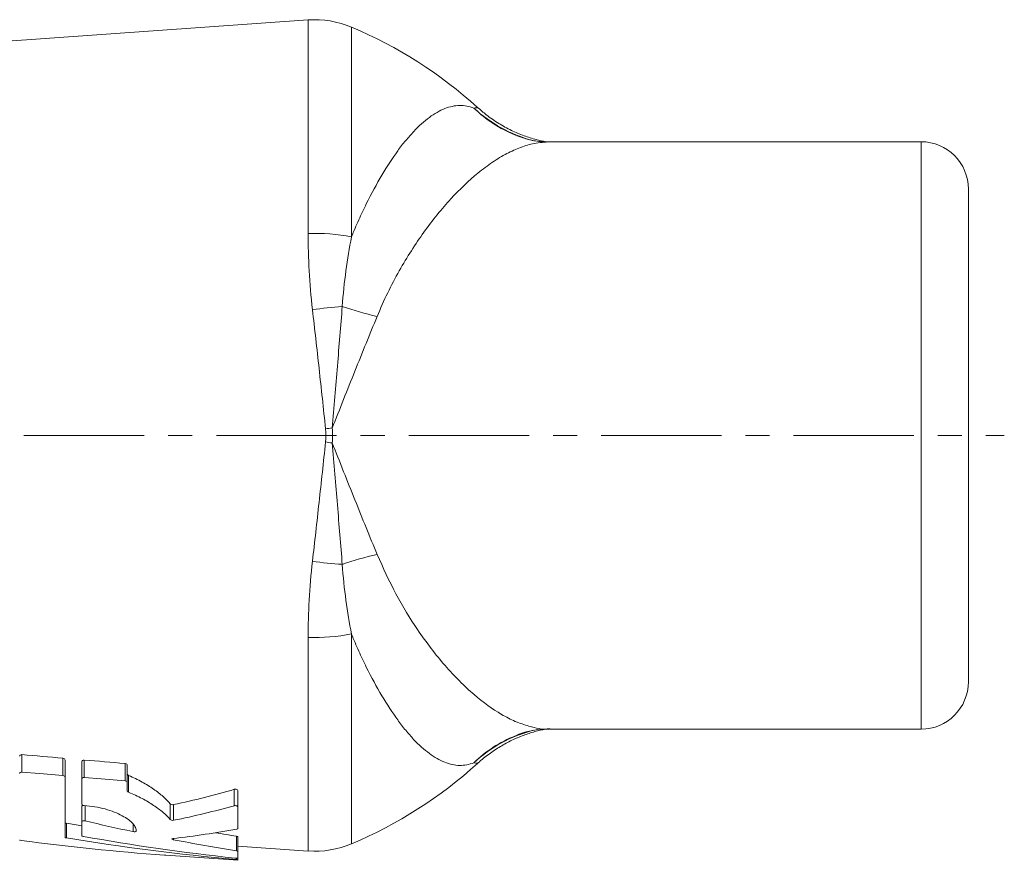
# Model space of a CAD drawing. Header units: millimetres. Extents: x 176 to 699, y 69 to 520.
# Tile 2 of 5: x 277 to 381, y 115 to 203. Entities that reach past the tile are written whole.
import ezdxf

# ---------------------------------------------------------------- set-up
doc = ezdxf.new("R2010")
doc.units = ezdxf.units.MM
doc.linetypes.add('CENTERX2', pattern=[20.32, 12.7, -2.54, 2.54, -2.54])
doc.layers.add('FORMAT', color=7, linetype='Continuous')

msp = doc.modelspace()

# ---------------------------------------------------------------- linework, layer by layer
at = {"color": 7, "linetype": 'Continuous', "lineweight": 15}
for p, q in [((307.14, 203.24), (271.1, 200.72)), ((329.16, 191.03), (329.02, 191.09)), ((340.36, 190.39), (332.69, 190.39)), ((371.86, 190.39), (340.36, 190.39)), ((376.86, 185.39), (376.86, 133.39)), ((332.69, 128.39), (340.36, 128.39)), ((340.36, 128.39), (371.86, 128.39)), ((329.02, 127.69), (329.2, 127.76)), ((281.47, 123.3), (281.47, 125.13)), ((283.24, 123.16), (283.24, 124.98)), ((288.04, 122.75), (288.04, 124.57)), ((281.47, 116.97), (281.47, 123.3)), ((283.24, 123.16), (283.24, 120.47)), ((288.04, 121.87), (288.04, 122.75)), ((299.71, 120.17), (299.71, 121.9)), ((283.24, 118.65), (283.24, 120.27)), ((299.71, 117.92), (299.71, 120.17)), ((283.24, 118.65), (283.24, 117.14)), ((299.71, 115.49), (299.71, 117.03)), ((299.71, 116.05), (307.14, 115.53)), ((299.71, 114.77), (299.71, 115.49)), ((292.1, 115.08), (299.71, 114.55)), ((299.71, 114.6), (299.71, 114.77)), ((299.71, 114.55), (299.71, 114.6))]:
    msp.add_line(p, q, dxfattribs=at)
at = {"color": 8, "linetype": 'Continuous', "lineweight": 0}
for p, q in [((307.14, 180.71), (307.14, 203.24)), ((311.71, 202.49), (311.71, 180.34)), ((371.86, 128.39), (371.86, 190.39)), ((311.71, 138.43), (311.71, 116.29)), ((307.14, 115.53), (307.14, 138.07)), ((276.91, 123.86), (276.91, 125.7)), ((281.23, 123.49), (281.23, 125.33)), ((283.48, 123.3), (283.48, 125.13)), ((287.8, 122.93), (287.8, 124.76)), ((288.17, 121.73), (288.17, 123.5)), ((299.34, 120.31), (299.34, 122.05)), ((283.58, 118.71), (283.58, 120.33)), ((292.58, 118.85), (292.58, 120.5)), ((292.93, 118.77), (292.93, 120.42)), ((281.62, 116.91), (281.62, 118.45)), ((288.64, 117.58), (288.64, 118.38)), ((292.9, 116.72), (292.9, 116.85)), ((299.57, 115.55), (299.57, 117.09)), ((299.57, 114.62), (299.57, 114.76))]:
    msp.add_line(p, q, dxfattribs=at)
at = {"color": 7, "linetype": 'Continuous', "lineweight": 15, "flags": 128}
for points in [[(281.23, 123.49), (278.76, 123.7), (276.91, 123.86)], [(287.8, 122.93), (285.28, 123.15), (283.48, 123.3)]]:
    msp.add_lwpolyline(points, dxfattribs=at)
at = {"color": 7, "linetype": 'Continuous', "lineweight": 15}
for centre, radius, start, end in [((307.84, 193.27), 10, 67.2376, 94), ((293.62, 159.39), 46.74, 47.7904, 67.2376), ((371.86, 185.39), 5, 0, 90), ((371.86, 133.39), 5, 270, 0), ((293.62, 159.39), 46.74, 292.7624, 312.2291), ((307.84, 125.51), 10, 266, 292.7624)]:
    msp.add_arc(centre, radius, start, end, dxfattribs=at)
at = {"color": 8, "linetype": 'Continuous', "lineweight": 0}
for centre, radius, start, end in [((334.04, 203.65), 13.52, 225.9037, 248.2082), ((334.67, 204.84), 14.82, 227.3694, 255.0769), ((307.86, 161.02), 19.7, 78.7319, 92.0836), ((312.48, 141.68), 31.36, 93.1812, 98.966), ((323, 208.99), 38.02, 251.1865, 256.948), ((364.26, -233.89), 397.83, 97.8856, 97.987), ((364.26, 552.67), 397.83, 262.013, 262.1144), ((323, 109.79), 38.02, 103.052, 108.8135), ((312.48, 177.1), 31.36, 261.034, 266.8188), ((307.86, 157.76), 19.7, 267.9164, 281.2681), ((334.67, 113.94), 14.82, 104.6895, 132.6309), ((334.04, 115.13), 13.52, 111.7918, 134.0963)]:
    msp.add_arc(centre, radius, start, end, dxfattribs=at)
at = {"color": 7, "linetype": 'Continuous', "lineweight": 15}
for centre, major_axis, ratio, start_param, end_param in [((272.04, 159.39), (64.99, 0), 0.633221, 5.039647, 5.146056), ((272.3, 159.39), (67.38, 0), 0.633221, 5.023543, 5.125444), ((341.68, 159.39), (115.34, 0), 0.408268, 4.184462, 4.234525), ((323.37, 159.39), (108.62, 0), 0.408268, 4.317861, 4.333994), ((280.63, 159.39), (68.29, 0), 0.633221, 4.892397, 4.993869), ((311.09, 159.39), (110.17, 0), 0.408268, 4.396095, 4.537827), ((324, 159.39), (112.35, 0), 0.408268, 4.325614, 4.493141), ((328.77, 159.39), (113.16, 0), 0.408268, 4.299811, 4.449703), ((341.68, 159.39), (115.34, 0), 0.408268, 4.275705, 4.338631), ((341.05, 159.39), (111.6, 0), 0.408268, 4.310137, 4.331561)]:
    msp.add_ellipse(centre, major_axis=major_axis, ratio=ratio, start_param=start_param, end_param=end_param, dxfattribs=at)
at = {"color": 8, "linetype": 'Continuous', "lineweight": 0}
for points, knots in [([(311.71, 180.34), (311.96, 180.96), (312.22, 181.55), (312.74, 182.71), (313.01, 183.28), (313.82, 184.92), (314.37, 185.93), (315.47, 187.8), (316.03, 188.65), (316.87, 189.8), (317.15, 190.17), (317.72, 190.85), (318, 191.17), (318.84, 192.06), (319.39, 192.56), (320.48, 193.36), (321.03, 193.67), (321.83, 193.99), (322.1, 194.07), (322.62, 194.18), (322.88, 194.21), (323.65, 194.22), (324.14, 194.13), (324.63, 193.94)], [0, 0, 0, 0, 0.0625, 0.0625, 0.125, 0.125, 0.25, 0.25, 0.375, 0.375, 0.4375, 0.4375, 0.5, 0.5, 0.625, 0.625, 0.75, 0.75, 0.8125, 0.8125, 0.875, 0.875, 1, 1, 1, 1]), ([(324.63, 193.94), (324.81, 193.96), (325.07, 193.99), (325.01, 193.98), (325, 193.98)], [0, 0, 0, 0, 0.724065, 1, 1, 1, 1]), ([(332.69, 190.37), (332.14, 190.35), (331.12, 190.29), (329.58, 189.83), (328.11, 189.17), (326.6, 188.26), (324.63, 186.79), (322.67, 184.93), (320.77, 182.72), (319.37, 180.89), (318.03, 178.91), (316.74, 176.78), (315.51, 174.47), (314.78, 172.79), (314.42, 171.95)], [0, 0, 0, 0, 0.09308, 0.17052, 0.247961, 0.327398, 0.406835, 0.554298, 0.629763, 0.705226, 0.777905, 0.850579, 0.925298, 1, 1, 1, 1]), ([(308.98, 160.08), (308.75, 162.23), (308.52, 164.35), (308.06, 168.55), (307.83, 170.62), (307.59, 172.66)], [0, 0, 0, 0, 0.5, 0.5, 1, 1, 1, 1]), ([(310.74, 173), (310.58, 170.94), (310.4, 168.85), (310.14, 165.64), (310.05, 164.56), (309.86, 162.38), (309.77, 161.28), (309.68, 160.17)], [0, 0, 0, 0, 0.5, 0.5, 0.75, 0.75, 1, 1, 1, 1]), ([(314.42, 171.95), (314.03, 171.01), (313.64, 170.06), (312.86, 168.12), (312.46, 167.15), (311.28, 164.2), (310.48, 162.2), (309.68, 160.17)], [0, 0, 0, 0, 0.25, 0.25, 0.5, 0.5, 1, 1, 1, 1]), ([(307.59, 146.12), (307.71, 147.13), (307.83, 148.16), (308.06, 150.23), (308.17, 151.28), (308.41, 153.38), (308.52, 154.44), (308.75, 156.56), (308.86, 157.63), (308.98, 158.7)], [0, 0, 0, 0, 0.25, 0.25, 0.5, 0.5, 0.75, 0.75, 1, 1, 1, 1]), ([(309.68, 158.6), (309.77, 157.5), (309.86, 156.41), (310.05, 154.22), (310.14, 153.14), (310.4, 149.93), (310.58, 147.83), (310.74, 145.78)], [0, 0, 0, 0, 0.25, 0.25, 0.5, 0.5, 1, 1, 1, 1]), ([(314.42, 146.83), (313.65, 148.7), (312.87, 150.62), (311.68, 153.57), (311.29, 154.56), (310.48, 156.57), (310.08, 157.59), (309.68, 158.6)], [0, 0, 0, 0, 0.5, 0.5, 0.75, 0.75, 1, 1, 1, 1]), ([(314.42, 146.83), (315.06, 145.41), (316.36, 142.54), (318.36, 139.33), (320.12, 136.88), (321.6, 135.07), (323.12, 133.44), (325.11, 131.58), (327.09, 130.15), (329.02, 129.17), (330.69, 128.61), (331.93, 128.31), (332.64, 128.4), (332.69, 128.41)], [0, 0, 0, 0, 0.127578, 0.258166, 0.335606, 0.41305, 0.492494, 0.571938, 0.722586, 0.799768, 0.876949, 0.991633, 1, 1, 1, 1]), ([(324.63, 124.84), (324.14, 124.65), (323.64, 124.56), (322.62, 124.57), (322.1, 124.68), (321.02, 125.11), (320.48, 125.42), (319.39, 126.23), (318.83, 126.72), (318, 127.61), (317.72, 127.93), (317.15, 128.61), (316.87, 128.98), (316.03, 130.14), (315.47, 130.99), (314.36, 132.85), (313.82, 133.85), (313.01, 135.49), (312.74, 136.05), (312.22, 137.22), (311.96, 137.82), (311.71, 138.43)], [0, 0, 0, 0, 0.125, 0.125, 0.25, 0.25, 0.375, 0.375, 0.5, 0.5, 0.5625, 0.5625, 0.625, 0.625, 0.75, 0.75, 0.875, 0.875, 0.9375, 0.9375, 1, 1, 1, 1]), ([(325.02, 124.79), (325.02, 124.79), (325.01, 124.79), (324.77, 124.82), (324.63, 124.84)], [0, 0, 0, 0, 0.4301962, 1, 1, 1, 1])]:
    msp.add_open_spline(points, degree=3, knots=knots, dxfattribs=at)
at = {"color": 7, "linetype": 'Continuous', "lineweight": 15}
for points, knots in [([(332.24, 190.39), (331.9, 190.46), (331.12, 190.62), (329.9, 191.02), (328.56, 191.58), (327.23, 192.32), (326.03, 193.13), (325.33, 193.76), (325.03, 194.02)], [0, 0, 0, 0, 0.126993, 0.29293, 0.470112, 0.657902, 0.852291, 1, 1, 1, 1]), ([(332.7, 190.38), (332.42, 190.38), (331.67, 190.37), (330.43, 190.58), (329.58, 190.87), (329.16, 191.02)], [0, 0, 0, 0, 0.2348428, 0.6235609, 1, 1, 1, 1]), ([(325.04, 124.78), (325.05, 124.79), (325.42, 125.16), (326.22, 125.76), (327.41, 126.57), (328.63, 127.23), (329.85, 127.74), (331.04, 128.14), (331.83, 128.31), (332.21, 128.4)], [0, 0, 0, 0, 0.007616, 0.190565, 0.367598, 0.538171, 0.701524, 0.856592, 1, 1, 1, 1]), ([(329.19, 127.77), (329.46, 127.87), (330.14, 128.13), (331.36, 128.38), (332.26, 128.41), (332.69, 128.43)], [0, 0, 0, 0, 0.248672, 0.63562, 1, 1, 1, 1]), ([(276.67, 125.55), (276.67, 125.59), (276.69, 125.63), (276.78, 125.69), (276.84, 125.71), (276.91, 125.7)], [0, 0, 0, 0, 0.5, 0.5, 1, 1, 1, 1]), ([(281.23, 125.33), (281.31, 125.32), (281.37, 125.29), (281.45, 125.22), (281.47, 125.18), (281.47, 125.13)], [0, 0, 0, 0, 0.5, 0.5, 1, 1, 1, 1]), ([(283.24, 124.98), (283.24, 125.02), (283.26, 125.06), (283.35, 125.12), (283.41, 125.14), (283.48, 125.13)], [0, 0, 0, 0, 0.5, 0.5, 1, 1, 1, 1]), ([(276.91, 123.86), (276.84, 123.86), (276.78, 123.84), (276.69, 123.79), (276.67, 123.75), (276.67, 123.71)], [0, 0, 0, 0, 0.5, 0.5, 1, 1, 1, 1]), ([(287.8, 124.76), (287.88, 124.76), (287.94, 124.73), (288.02, 124.66), (288.04, 124.61), (288.04, 124.57)], [0, 0, 0, 0, 0.5, 0.5, 1, 1, 1, 1]), ([(281.47, 123.3), (281.47, 123.34), (281.45, 123.39), (281.37, 123.45), (281.31, 123.48), (281.23, 123.49)], [0, 0, 0, 0, 0.5, 0.5, 1, 1, 1, 1]), ([(283.48, 123.3), (283.42, 123.3), (283.35, 123.29), (283.26, 123.23), (283.24, 123.19), (283.24, 123.16)], [0, 0, 0, 0, 0.5, 0.5, 1, 1, 1, 1]), ([(288.04, 122.75), (288.04, 122.79), (288.02, 122.83), (287.94, 122.9), (287.88, 122.93), (287.8, 122.93)], [0, 0, 0, 0, 0.5, 0.5, 1, 1, 1, 1]), ([(288.04, 123.65), (288.04, 123.62), (288.06, 123.59), (288.1, 123.54), (288.13, 123.52), (288.17, 123.5)], [0, 0, 0, 0, 0.5, 0.5, 1, 1, 1, 1]), ([(288.17, 123.5), (288.68, 123.29), (289.16, 123.05), (290.04, 122.57), (290.44, 122.32), (291.19, 121.8), (291.52, 121.54), (292.11, 121.02), (292.36, 120.76), (292.58, 120.5)], [0, 0, 0, 0, 0.25, 0.25, 0.5, 0.5, 0.75, 0.75, 1, 1, 1, 1]), ([(292.58, 118.85), (292.36, 119.1), (292.11, 119.35), (291.53, 119.85), (291.19, 120.1), (290.63, 120.47), (290.44, 120.59), (290.03, 120.84), (289.82, 120.96), (289.16, 121.3), (288.68, 121.52), (288.17, 121.73)], [0, 0, 0, 0, 0.25, 0.25, 0.5, 0.5, 0.625, 0.625, 0.75, 0.75, 1, 1, 1, 1]), ([(299.34, 122.05), (299.38, 122.06), (299.43, 122.06), (299.52, 122.06), (299.56, 122.04), (299.67, 122), (299.71, 121.95), (299.71, 121.9)], [0, 0, 0, 0, 0.25, 0.25, 0.5, 0.5, 1, 1, 1, 1]), ([(283.24, 120.47), (283.24, 120.44), (283.27, 120.4), (283.36, 120.35), (283.42, 120.33), (283.49, 120.33)], [0, 0, 0, 0, 0.5, 0.5, 1, 1, 1, 1]), ([(283.24, 120.27), (283.25, 120.28), (283.25, 120.3), (283.3, 120.33), (283.35, 120.34), (283.39, 120.34), (283.39, 120.34)], [0, 0, 0, 0, 0.308814, 0.618945, 0.912242, 1, 1, 1, 1]), ([(283.49, 120.33), (283.88, 120.3), (284.25, 120.26), (284.99, 120.14), (285.36, 120.06), (286.04, 119.87), (286.36, 119.76), (286.96, 119.52), (287.24, 119.39), (287.73, 119.12), (287.96, 118.98), (288.34, 118.7), (288.49, 118.56), (288.68, 118.35), (288.74, 118.28), (288.83, 118.14), (288.87, 118.07), (288.96, 117.87), (288.98, 117.74), (288.97, 117.62)], [0, 0, 0, 0, 0.125, 0.125, 0.25, 0.25, 0.375, 0.375, 0.5, 0.5, 0.625, 0.625, 0.75, 0.75, 0.8125, 0.8125, 0.875, 0.875, 1, 1, 1, 1]), ([(292.58, 120.5), (292.6, 120.47), (292.65, 120.44), (292.79, 120.41), (292.87, 120.41), (292.93, 120.42)], [0, 0, 0, 0, 0.5, 0.5, 1, 1, 1, 1]), ([(299.71, 120.17), (299.71, 120.19), (299.7, 120.22), (299.67, 120.26), (299.64, 120.28), (299.56, 120.31), (299.52, 120.32), (299.43, 120.33), (299.38, 120.32), (299.34, 120.31)], [0, 0, 0, 0, 0.25, 0.25, 0.5, 0.5, 0.75, 0.75, 1, 1, 1, 1]), ([(283.58, 118.71), (283.5, 118.73), (283.41, 118.73), (283.28, 118.71), (283.24, 118.68), (283.24, 118.65)], [0, 0, 0, 0, 0.5, 0.5, 1, 1, 1, 1]), ([(292.93, 118.77), (292.87, 118.76), (292.79, 118.76), (292.65, 118.79), (292.6, 118.82), (292.58, 118.85)], [0, 0, 0, 0, 0.5, 0.5, 1, 1, 1, 1]), ([(288.97, 117.62), (288.96, 117.6), (288.92, 117.58), (288.79, 117.56), (288.71, 117.56), (288.64, 117.58)], [0, 0, 0, 0, 0.5, 0.5, 1, 1, 1, 1]), ([(292.9, 116.72), (292.81, 116.74), (292.76, 116.76), (292.74, 116.81), (292.78, 116.84), (292.86, 116.85)], [0, 0, 0, 0, 0.5, 0.5, 1, 1, 1, 1]), ([(291.96, 115.09), (291.98, 115.09), (292.03, 115.09), (292.08, 115.08), (292.1, 115.08), (292.1, 115.08), (292.1, 115.08)], [0, 0, 0, 0, 0.286043, 0.572867, 0.859149, 1, 1, 1, 1]), ([(292.02, 115.09), (292.02, 115.09), (292.01, 115.09), (291.98, 115.09), (291.96, 115.09)], [0, 0, 0, 0, 0.004046, 1, 1, 1, 1]), ([(299.38, 114.78), (299.45, 114.77), (299.54, 114.76), (299.67, 114.76), (299.71, 114.77), (299.71, 114.77)], [0, 0, 0, 0, 0.5, 0.5, 1, 1, 1, 1])]:
    msp.add_open_spline(points, degree=3, knots=knots, dxfattribs=at)
at = {"color": 8, "linetype": 'Continuous', "lineweight": 0}
for points in [[(307.59, 172.66), (307.27, 175.45), (307.14, 178.13), (307.14, 180.71)], [(311.71, 180.34), (311.26, 178.04), (310.92, 175.59), (310.74, 173)], [(309.68, 160.17), (309.73, 159.65), (309.73, 159.13), (309.68, 158.6)], [(308.98, 158.7), (309.03, 159.16), (309.03, 159.62), (308.98, 160.08)], [(307.14, 138.07), (307.14, 140.64), (307.27, 143.33), (307.59, 146.12)], [(310.74, 145.78), (310.92, 143.19), (311.26, 140.74), (311.71, 138.43)]]:
    msp.add_open_spline(points, degree=3, dxfattribs=at)
at = {"color": 7, "linetype": 'Continuous', "lineweight": 15}
for points in [[(276.91, 125.7), (278.35, 125.58), (279.79, 125.45), (281.23, 125.33)], [(283.48, 125.13), (284.92, 125.01), (286.36, 124.89), (287.8, 124.76)], [(288.17, 121.73), (288.09, 121.76), (288.04, 121.82), (288.04, 121.87)], [(281.47, 118.51), (281.47, 118.49), (281.53, 118.47), (281.62, 118.45)], [(299.6, 117.85), (299.67, 117.86), (299.71, 117.89), (299.71, 117.92)], [(276.67, 116.68), (276.67, 116.67), (276.73, 116.65), (276.82, 116.64)], [(281.62, 116.91), (281.53, 116.92), (281.47, 116.95), (281.47, 116.97)], [(283.24, 117.14), (283.24, 117.11), (283.3, 117.08), (283.39, 117.07)], [(299.57, 117.09), (299.65, 117.08), (299.71, 117.05), (299.71, 117.03)], [(299.71, 115.49), (299.71, 115.51), (299.65, 115.54), (299.57, 115.55)], [(299.71, 114.6), (299.71, 114.6), (299.65, 114.61), (299.57, 114.62)]]:
    msp.add_open_spline(points, degree=3, dxfattribs=at)
at = {"layer": 'FORMAT', "linetype": 'CENTERX2', "lineweight": 0}
msp.add_line((175.52, 159.39), (380.65, 159.39), dxfattribs=at)

doc.saveas('drawing.dxf')
